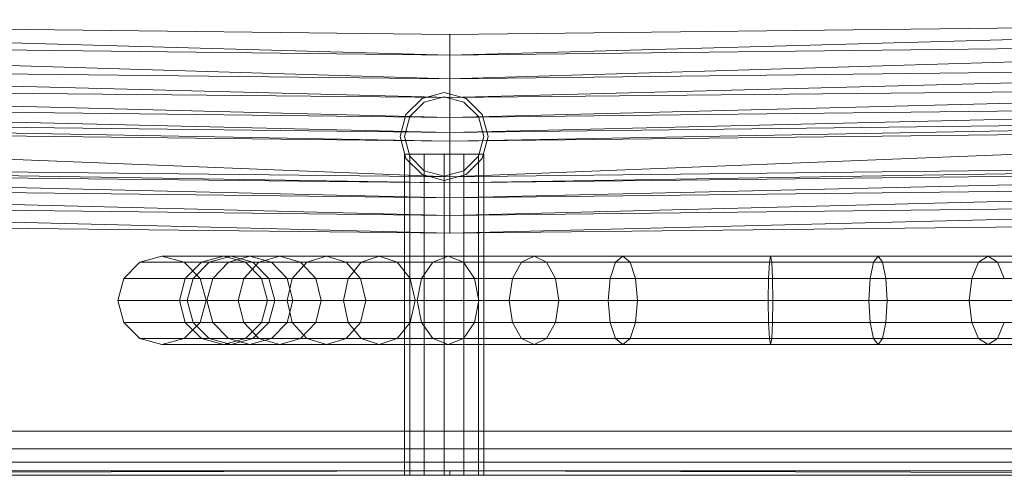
# Model space of a CAD drawing. Header units: metres. Extents: x 391.1 to 427.5, y 12.7 to 28.4.
# Tile 105 of 222: x 408.444 to 408.668, y 20.881 to 20.984. Entities that reach past the tile are written whole.
import ezdxf

# ---------------------------------------------------------------- set-up
doc = ezdxf.new("R2010")
doc.units = ezdxf.units.M
doc.layers.add('02_MOBILIARIO', color=7, linetype='Continuous', lineweight=18)
doc.layers.add('Mobiliario', color=7, linetype='Continuous', lineweight=18)

# ---------------------------------------------------------------- blocks, each defined once
blk = doc.blocks.new('Family - Plats de dutxa PS-1-153387-01_ENLLUMENAT_PS1')
at = {"layer": '02_MOBILIARIO', "color": 253, "true_color": 0xaaaaaa}
for p, q in [((0.41, 0.10043), (0.12297, 0.1038)), ((0.41, 0.09571), (0.12297, 0.1038)), ((0.12297, 0.1038), (0.41, 0.10043)), ((0.12297, 0.1038), (0.41, 0.09571)), ((0.41, 0.10043), (0.69702, 0.1038)), ((0.69702, 0.1038), (0.41, 0.09571)), ((0.41, 0.09571), (0.69702, 0.1038)), ((0.41, 0.10043), (0.69702, 0.1038)), ((0.41, 0.09571), (0.12297, 0.09908)), ((0.41, 0.09032), (0.12297, 0.09908)), ((0.12297, 0.09908), (0.41, 0.09571)), ((0.12297, 0.09908), (0.41, 0.09032)), ((0.41, 0.10043), (0.41, 0.09571)), ((0.41, 0.09571), (0.41, 0.10043)), ((0.41, 0.09571), (0.69702, 0.09908)), ((0.69702, 0.09908), (0.41, 0.09032)), ((0.41, 0.09032), (0.69702, 0.09908)), ((0.69702, 0.09908), (0.41, 0.09571)), ((0.41, 0.09571), (0.41, 0.09032)), ((0.41, 0.09032), (0.41, 0.09571)), ((0.41, 0.09032), (0.12297, 0.09369)), ((0.41, 0.08608), (0.12297, 0.09369)), ((0.12297, 0.09369), (0.41, 0.09032)), ((0.12297, 0.09369), (0.41, 0.08608)), ((0.41, 0.09032), (0.69702, 0.09369)), ((0.69702, 0.09369), (0.41, 0.08608)), ((0.41, 0.08608), (0.69702, 0.09369)), ((0.69702, 0.09369), (0.41, 0.09032)), ((0.41, 0.09032), (0.41, 0.08608)), ((0.41, 0.08608), (0.41, 0.09032)), ((0.41, 0.08608), (0.12297, 0.08897)), ((0.41, 0.08155), (0.12297, 0.08897)), ((0.12297, 0.08897), (0.41, 0.08608)), ((0.12297, 0.08897), (0.41, 0.08155)), ((0.40869, 0.08726), (0.40369, 0.08592)), ((0.40869, 0.08726), (0.40369, 0.08592)), ((0.40869, 0.08726), (0.40369, 0.08592)), ((0.41369, 0.08592), (0.40869, 0.08726)), ((0.41369, 0.08592), (0.40869, 0.08726)), ((0.41369, 0.08592), (0.40869, 0.08726)), ((0.41, 0.08608), (0.69702, 0.08897)), ((0.69702, 0.08897), (0.41, 0.08155)), ((0.41, 0.08155), (0.69702, 0.08897)), ((0.69702, 0.08897), (0.41, 0.08608)), ((0.40369, 0.08592), (0.40003, 0.08226)), ((0.40369, 0.08592), (0.40003, 0.08226)), ((0.40369, 0.08592), (0.40003, 0.08226)), ((0.40419, 0.08506), (0.40089, 0.08176)), ((0.40419, 0.08506), (0.40089, 0.08176)), ((0.40869, 0.08626), (0.40419, 0.08506)), ((0.40869, 0.08626), (0.40419, 0.08506)), ((0.41319, 0.08506), (0.40869, 0.08626)), ((0.41319, 0.08506), (0.40869, 0.08626)), ((0.41, 0.08608), (0.41, 0.08155)), ((0.41, 0.08155), (0.41, 0.08608)), ((0.41648, 0.08176), (0.41319, 0.08506)), ((0.41648, 0.08176), (0.41319, 0.08506)), ((0.41735, 0.08226), (0.41369, 0.08592)), ((0.41735, 0.08226), (0.41369, 0.08592)), ((0.41735, 0.08226), (0.41369, 0.08592)), ((0.41, 0.08155), (0.12297, 0.08492)), ((0.12297, 0.08492), (0.41, 0.07818)), ((0.41, 0.07818), (0.12297, 0.08492)), ((0.12297, 0.08492), (0.41, 0.08155)), ((0.69702, 0.08492), (0.41, 0.07818)), ((0.69702, 0.08492), (0.41, 0.08155)), ((0.41, 0.07818), (0.69702, 0.08492)), ((0.69702, 0.08492), (0.41, 0.08155)), ((0.41, 0.07818), (0.12297, 0.08155)), ((0.41, 0.07616), (0.12297, 0.08155)), ((0.12297, 0.08155), (0.41, 0.07818)), ((0.12297, 0.08155), (0.41, 0.07616)), ((0.40003, 0.08226), (0.39869, 0.07726)), ((0.40003, 0.08226), (0.39869, 0.07726)), ((0.40003, 0.08226), (0.39869, 0.07726)), ((0.40089, 0.08176), (0.39969, 0.07726)), ((0.40089, 0.08176), (0.39969, 0.07726)), ((0.41, 0.07818), (0.69702, 0.08155)), ((0.69702, 0.08155), (0.41, 0.07616)), ((0.41, 0.07616), (0.69702, 0.08155)), ((0.41, 0.07818), (0.41, 0.08155)), ((0.41, 0.07818), (0.69702, 0.08155)), ((0.41, 0.07818), (0.41, 0.08155)), ((0.41769, 0.07726), (0.41648, 0.08176)), ((0.41769, 0.07726), (0.41648, 0.08176)), ((0.41869, 0.07726), (0.41735, 0.08226)), ((0.41869, 0.07726), (0.41735, 0.08226)), ((0.41869, 0.07726), (0.41735, 0.08226)), ((0.41, 0.07616), (0.12297, 0.07953)), ((0.41, 0.06807), (0.12297, 0.07953)), ((0.12297, 0.07953), (0.41, 0.07616)), ((0.12297, 0.07953), (0.41, 0.06807)), ((0.41, 0.07616), (0.69702, 0.07953)), ((0.69702, 0.07953), (0.41, 0.06807)), ((0.41, 0.06807), (0.69702, 0.07953)), ((0.69702, 0.07953), (0.41, 0.07616)), ((0.39869, 0.07726), (0.40003, 0.07226)), ((0.39869, 0.07726), (0.40003, 0.07226)), ((0.39869, 0.07726), (0.40003, 0.07226)), ((0.39969, 0.07726), (0.40089, 0.07276)), ((0.39969, 0.07726), (0.40089, 0.07276)), ((0.41, 0.07818), (0.41, 0.07616)), ((0.41, 0.07616), (0.41, 0.07818)), ((0.41, 0.07616), (0.41, 0.06807)), ((0.41, 0.06807), (0.41, 0.07616)), ((0.41648, 0.07276), (0.41769, 0.07726)), ((0.41648, 0.07276), (0.41769, 0.07726)), ((0.41735, 0.07226), (0.41869, 0.07726)), ((0.41735, 0.07226), (0.41869, 0.07726)), ((0.41735, 0.07226), (0.41869, 0.07726)), ((0.39969, 0.07326), (0.39969, 0.00026)), ((0.40089, 0.07326), (0.39969, 0.07326)), ((0.39969, 0.07326), (0.40089, 0.07326)), ((0.40003, 0.07226), (0.40369, 0.0686)), ((0.40003, 0.07226), (0.40369, 0.0686)), ((0.40003, 0.07226), (0.40369, 0.0686)), ((0.40089, 0.07326), (0.40089, 0.00026)), ((0.40419, 0.07326), (0.40089, 0.07326)), ((0.40089, 0.07326), (0.40089, 0.00026)), ((0.40089, 0.07326), (0.40419, 0.07326)), ((0.40089, 0.07276), (0.40419, 0.06947)), ((0.40089, 0.07276), (0.40419, 0.06947)), ((0.40419, 0.07326), (0.40419, 0.00026)), ((0.40869, 0.07326), (0.40419, 0.07326)), ((0.40419, 0.07326), (0.40419, 0.00026)), ((0.40419, 0.07326), (0.40869, 0.07326)), ((0.40869, 0.07326), (0.40869, 0.00026)), ((0.41319, 0.07326), (0.40869, 0.07326)), ((0.40869, 0.07326), (0.40869, 0.00026)), ((0.40869, 0.07326), (0.41319, 0.07326)), ((0.41319, 0.00026), (0.41319, 0.07326)), ((0.41319, 0.07326), (0.41648, 0.07326)), ((0.41319, 0.07326), (0.41319, 0.00026)), ((0.41648, 0.07326), (0.41319, 0.07326)), ((0.41319, 0.06947), (0.41648, 0.07276)), ((0.41319, 0.06947), (0.41648, 0.07276)), ((0.41369, 0.0686), (0.41735, 0.07226)), ((0.41369, 0.0686), (0.41735, 0.07226)), ((0.41369, 0.0686), (0.41735, 0.07226)), ((0.41648, 0.07326), (0.41648, 0.00026)), ((0.41648, 0.07326), (0.41769, 0.07326)), ((0.41648, 0.07326), (0.41648, 0.00026)), ((0.41769, 0.07326), (0.41648, 0.07326)), ((0.41769, 0.07326), (0.41769, 0.00026)), ((0.41, 0.06807), (0.11556, 0.07144)), ((0.11556, 0.07144), (0.41, 0.06672)), ((0.41, 0.06672), (0.11556, 0.07144)), ((0.11556, 0.07144), (0.41, 0.06807)), ((0.41, 0.06672), (0.11556, 0.07009)), ((0.41, 0.06335), (0.11556, 0.07009)), ((0.11556, 0.07009), (0.41, 0.06672)), ((0.11556, 0.07009), (0.41, 0.06335)), ((0.40419, 0.06947), (0.40869, 0.06826)), ((0.40419, 0.06947), (0.40869, 0.06826)), ((0.40869, 0.06826), (0.41319, 0.06947)), ((0.40869, 0.06826), (0.41319, 0.06947)), ((0.70444, 0.07144), (0.41, 0.06672)), ((0.70444, 0.07144), (0.41, 0.06807)), ((0.41, 0.06672), (0.70444, 0.07144)), ((0.70444, 0.07144), (0.41, 0.06807)), ((0.41, 0.06672), (0.70444, 0.07009)), ((0.70444, 0.07009), (0.41, 0.06335)), ((0.41, 0.06335), (0.70444, 0.07009)), ((0.41, 0.06672), (0.70444, 0.07009)), ((0.40369, 0.0686), (0.40869, 0.06726)), ((0.40369, 0.0686), (0.40869, 0.06726)), ((0.40369, 0.0686), (0.40869, 0.06726)), ((0.40869, 0.06726), (0.41369, 0.0686)), ((0.40869, 0.06726), (0.41369, 0.0686)), ((0.40869, 0.06726), (0.41369, 0.0686)), ((0.41, 0.06672), (0.41, 0.06807)), ((0.41, 0.06672), (0.41, 0.06807)), ((0.41, 0.06335), (0.11556, 0.06672)), ((0.11556, 0.06672), (0.41, 0.05931)), ((0.41, 0.05931), (0.11556, 0.06672)), ((0.11556, 0.06672), (0.41, 0.06335)), ((0.70444, 0.06672), (0.41, 0.05931)), ((0.70444, 0.06672), (0.41, 0.06335)), ((0.41, 0.05931), (0.70444, 0.06672)), ((0.41, 0.06672), (0.41, 0.06335)), ((0.70444, 0.06672), (0.41, 0.06335)), ((0.41, 0.06335), (0.41, 0.06672)), ((0.41, 0.05931), (0.11556, 0.06268)), ((0.41, 0.05526), (0.11556, 0.06268)), ((0.11556, 0.06268), (0.41, 0.05931)), ((0.11556, 0.06268), (0.41, 0.05526)), ((0.41, 0.05931), (0.41, 0.06335)), ((0.41, 0.05931), (0.41, 0.06335)), ((0.41, 0.05931), (0.70444, 0.06268)), ((0.70444, 0.06268), (0.41, 0.05526)), ((0.41, 0.05526), (0.70444, 0.06268)), ((0.41, 0.05931), (0.70444, 0.06268)), ((0.41, 0.05526), (0.11556, 0.05863)), ((0.41, 0.05526), (0.11556, 0.05863)), ((0.41, 0.05931), (0.41, 0.05526)), ((0.41, 0.05526), (0.41, 0.05931)), ((0.70444, 0.05863), (0.41, 0.05526)), ((0.70444, 0.05863), (0.41, 0.05526)), ((0.34464, 0.05002), (0.35859, 0.05002)), ((0.35359, 0.04868), (0.35859, 0.05002)), ((0.35534, 0.04868), (0.36031, 0.05002)), ((0.35859, 0.05002), (0.36031, 0.05002)), ((0.35859, 0.05002), (0.36359, 0.04868)), ((0.35973, 0.04868), (0.36461, 0.05002)), ((0.36031, 0.05002), (0.36461, 0.05002)), ((0.36031, 0.05002), (0.36528, 0.04868)), ((0.36461, 0.05002), (0.37137, 0.05002)), ((0.36461, 0.05002), (0.36949, 0.04868)), ((0.36666, 0.04868), (0.37137, 0.05002)), ((0.37137, 0.05002), (0.38197, 0.05002)), ((0.37137, 0.05002), (0.37609, 0.04868)), ((0.3775, 0.04868), (0.38197, 0.05002)), ((0.38197, 0.05002), (0.39396, 0.05002)), ((0.38197, 0.05002), (0.38644, 0.04868)), ((0.3899, 0.04868), (0.39396, 0.05002)), ((0.39396, 0.05002), (0.40959, 0.05002)), ((0.39396, 0.05002), (0.39803, 0.04868)), ((0.4061, 0.04868), (0.40959, 0.05002)), ((0.40959, 0.05002), (0.42912, 0.05002)), ((0.40959, 0.05002), (0.41308, 0.04868)), ((0.4263, 0.04868), (0.42912, 0.05002)), ((0.42912, 0.05002), (0.44929, 0.05002)), ((0.42912, 0.05002), (0.43194, 0.04868)), ((0.44762, 0.04868), (0.44929, 0.05002)), ((0.44929, 0.05002), (0.48281, 0.05002)), ((0.44929, 0.05002), (0.45096, 0.04868)), ((0.48254, 0.04868), (0.48281, 0.05002)), ((0.48281, 0.05002), (0.50721, 0.05002)), ((0.48281, 0.05002), (0.48309, 0.04868)), ((0.50721, 0.05002), (0.50617, 0.04868)), ((0.50825, 0.04868), (0.50721, 0.05002)), ((0.50721, 0.05002), (0.53219, 0.05002)), ((0.53219, 0.05002), (0.53005, 0.04868)), ((0.53433, 0.04868), (0.53219, 0.05002)), ((0.53219, 0.05002), (0.564, 0.05002)), ((0.33962, 0.04868), (0.35359, 0.04868)), ((0.34965, 0.04868), (0.36359, 0.04868)), ((0.34992, 0.04501), (0.35359, 0.04868)), ((0.3517, 0.04501), (0.35534, 0.04868)), ((0.35359, 0.04868), (0.35534, 0.04868)), ((0.35534, 0.04868), (0.35973, 0.04868)), ((0.35615, 0.04501), (0.35973, 0.04868)), ((0.35973, 0.04868), (0.36666, 0.04868)), ((0.3632, 0.04501), (0.36666, 0.04868)), ((0.36359, 0.04868), (0.36528, 0.04868)), ((0.36359, 0.04868), (0.36725, 0.04501)), ((0.36528, 0.04868), (0.36949, 0.04868)), ((0.36528, 0.04868), (0.36892, 0.04501)), ((0.36666, 0.04868), (0.3775, 0.04868)), ((0.36949, 0.04868), (0.37609, 0.04868)), ((0.36949, 0.04868), (0.37307, 0.04501)), ((0.37423, 0.04501), (0.3775, 0.04868)), ((0.37609, 0.04868), (0.38644, 0.04868)), ((0.37609, 0.04868), (0.37954, 0.04501)), ((0.3775, 0.04868), (0.3899, 0.04868)), ((0.38644, 0.04868), (0.39803, 0.04868)), ((0.38644, 0.04868), (0.38972, 0.04501)), ((0.38692, 0.04501), (0.3899, 0.04868)), ((0.3899, 0.04868), (0.4061, 0.04868)), ((0.39803, 0.04868), (0.41308, 0.04868)), ((0.39803, 0.04868), (0.401, 0.04501)), ((0.40355, 0.04501), (0.4061, 0.04868)), ((0.4061, 0.04868), (0.4263, 0.04868)), ((0.41308, 0.04868), (0.43194, 0.04868)), ((0.41308, 0.04868), (0.41563, 0.04501)), ((0.42424, 0.04501), (0.4263, 0.04868)), ((0.4263, 0.04868), (0.44762, 0.04868)), ((0.43194, 0.04868), (0.45096, 0.04868)), ((0.43194, 0.04868), (0.434, 0.04501)), ((0.4464, 0.04501), (0.44762, 0.04868)), ((0.44762, 0.04868), (0.48254, 0.04868)), ((0.45096, 0.04868), (0.48309, 0.04868)), ((0.45096, 0.04868), (0.45218, 0.04501)), ((0.48233, 0.04501), (0.48254, 0.04868)), ((0.48254, 0.04868), (0.50825, 0.04868)), ((0.48309, 0.04868), (0.50617, 0.04868)), ((0.48309, 0.04868), (0.48329, 0.04501)), ((0.50617, 0.04868), (0.50541, 0.04501)), ((0.50617, 0.04868), (0.53005, 0.04868)), ((0.50901, 0.04501), (0.50825, 0.04868)), ((0.50825, 0.04868), (0.53433, 0.04868)), ((0.53005, 0.04868), (0.52848, 0.04501)), ((0.53005, 0.04868), (0.56087, 0.04868)), ((0.53589, 0.04501), (0.53433, 0.04868)), ((0.53433, 0.04868), (0.56714, 0.04868)), ((0.33595, 0.04501), (0.34992, 0.04501)), ((0.34858, 0.04), (0.34992, 0.04501)), ((0.34992, 0.04501), (0.3517, 0.04501)), ((0.35036, 0.04), (0.3517, 0.04501)), ((0.3517, 0.04501), (0.35615, 0.04501)), ((0.35332, 0.04501), (0.36725, 0.04501)), ((0.35484, 0.04), (0.35615, 0.04501)), ((0.35615, 0.04501), (0.3632, 0.04501)), ((0.36194, 0.04), (0.3632, 0.04501)), ((0.3632, 0.04501), (0.37423, 0.04501)), ((0.36725, 0.04501), (0.36892, 0.04501)), ((0.36725, 0.04501), (0.36859, 0.04)), ((0.36892, 0.04501), (0.37307, 0.04501)), ((0.36892, 0.04501), (0.37025, 0.04)), ((0.37303, 0.04), (0.37423, 0.04501)), ((0.37307, 0.04501), (0.37954, 0.04501)), ((0.37307, 0.04501), (0.37438, 0.04)), ((0.37423, 0.04501), (0.38692, 0.04501)), ((0.37954, 0.04501), (0.38972, 0.04501)), ((0.37954, 0.04501), (0.3808, 0.04)), ((0.38583, 0.04), (0.38692, 0.04501)), ((0.38692, 0.04501), (0.40355, 0.04501)), ((0.38972, 0.04501), (0.401, 0.04501)), ((0.38972, 0.04501), (0.39091, 0.04)), ((0.401, 0.04501), (0.41563, 0.04501)), ((0.401, 0.04501), (0.40209, 0.04)), ((0.40261, 0.04), (0.40355, 0.04501)), ((0.40355, 0.04501), (0.42424, 0.04501)), ((0.41563, 0.04501), (0.434, 0.04501)), ((0.41563, 0.04501), (0.41657, 0.04)), ((0.42349, 0.04), (0.42424, 0.04501)), ((0.42424, 0.04501), (0.4464, 0.04501)), ((0.434, 0.04501), (0.45218, 0.04501)), ((0.434, 0.04501), (0.43475, 0.04)), ((0.44596, 0.04), (0.4464, 0.04501)), ((0.4464, 0.04501), (0.48233, 0.04501)), ((0.45218, 0.04501), (0.48329, 0.04501)), ((0.45218, 0.04501), (0.45263, 0.04)), ((0.48226, 0.04), (0.48233, 0.04501)), ((0.48233, 0.04501), (0.50901, 0.04501)), ((0.48329, 0.04501), (0.50541, 0.04501)), ((0.48329, 0.04501), (0.48336, 0.04)), ((0.50541, 0.04501), (0.50513, 0.04)), ((0.50541, 0.04501), (0.52848, 0.04501)), ((0.50928, 0.04), (0.50901, 0.04501)), ((0.50901, 0.04501), (0.53589, 0.04501)), ((0.52848, 0.04501), (0.52791, 0.04)), ((0.52848, 0.04501), (0.55857, 0.04501)), ((0.34858, 0.04), (0.33461, 0.04)), ((0.35036, 0.04), (0.34858, 0.04)), ((0.34992, 0.03499), (0.34858, 0.04)), ((0.35484, 0.04), (0.35036, 0.04)), ((0.3517, 0.03499), (0.35036, 0.04)), ((0.35467, 0.04), (0.36859, 0.04)), ((0.36194, 0.04), (0.35484, 0.04)), ((0.35615, 0.03499), (0.35484, 0.04)), ((0.37303, 0.04), (0.36194, 0.04)), ((0.3632, 0.03499), (0.36194, 0.04)), ((0.36859, 0.04), (0.36725, 0.03499)), ((0.36859, 0.04), (0.37025, 0.04)), ((0.37025, 0.04), (0.36892, 0.03499)), ((0.37025, 0.04), (0.37438, 0.04)), ((0.38583, 0.04), (0.37303, 0.04)), ((0.37423, 0.03499), (0.37303, 0.04)), ((0.37438, 0.04), (0.37307, 0.03499)), ((0.37438, 0.04), (0.3808, 0.04)), ((0.3808, 0.04), (0.37954, 0.03499)), ((0.3808, 0.04), (0.39091, 0.04)), ((0.40261, 0.04), (0.38583, 0.04)), ((0.38692, 0.03499), (0.38583, 0.04)), ((0.39091, 0.04), (0.38972, 0.03499)), ((0.39091, 0.04), (0.40209, 0.04)), ((0.40209, 0.04), (0.401, 0.03499)), ((0.40209, 0.04), (0.41657, 0.04)), ((0.42349, 0.04), (0.40261, 0.04)), ((0.40355, 0.03499), (0.40261, 0.04)), ((0.41657, 0.04), (0.41563, 0.03499)), ((0.41657, 0.04), (0.43475, 0.04)), ((0.44596, 0.04), (0.42349, 0.04)), ((0.42424, 0.03499), (0.42349, 0.04)), ((0.43475, 0.04), (0.434, 0.03499)), ((0.43475, 0.04), (0.45263, 0.04)), ((0.48226, 0.04), (0.44596, 0.04)), ((0.4464, 0.03499), (0.44596, 0.04)), ((0.45263, 0.04), (0.45218, 0.03499)), ((0.45263, 0.04), (0.48336, 0.04)), ((0.50928, 0.04), (0.48226, 0.04)), ((0.48233, 0.03499), (0.48226, 0.04)), ((0.48336, 0.04), (0.48329, 0.03499)), ((0.48336, 0.04), (0.50513, 0.04)), ((0.50513, 0.04), (0.52791, 0.04)), ((0.50513, 0.04), (0.50541, 0.03499)), ((0.50901, 0.03499), (0.50928, 0.04)), ((0.53646, 0.04), (0.50928, 0.04)), ((0.52791, 0.04), (0.55773, 0.04)), ((0.52791, 0.04), (0.52848, 0.03499)), ((0.33595, 0.03499), (0.34992, 0.03499)), ((0.35359, 0.03132), (0.34992, 0.03499)), ((0.34992, 0.03499), (0.3517, 0.03499)), ((0.35534, 0.03132), (0.3517, 0.03499)), ((0.3517, 0.03499), (0.35615, 0.03499)), ((0.35332, 0.03499), (0.36725, 0.03499)), ((0.35973, 0.03132), (0.35615, 0.03499)), ((0.35615, 0.03499), (0.3632, 0.03499)), ((0.36666, 0.03132), (0.3632, 0.03499)), ((0.3632, 0.03499), (0.37423, 0.03499)), ((0.36725, 0.03499), (0.36359, 0.03132)), ((0.36892, 0.03499), (0.36528, 0.03132)), ((0.36725, 0.03499), (0.36892, 0.03499)), ((0.36892, 0.03499), (0.37307, 0.03499)), ((0.37307, 0.03499), (0.36949, 0.03132)), ((0.37307, 0.03499), (0.37954, 0.03499)), ((0.3775, 0.03132), (0.37423, 0.03499)), ((0.37423, 0.03499), (0.38692, 0.03499)), ((0.37954, 0.03499), (0.37609, 0.03132)), ((0.37954, 0.03499), (0.38972, 0.03499)), ((0.38972, 0.03499), (0.38644, 0.03132)), ((0.3899, 0.03132), (0.38692, 0.03499)), ((0.38692, 0.03499), (0.40355, 0.03499)), ((0.38972, 0.03499), (0.401, 0.03499)), ((0.401, 0.03499), (0.39803, 0.03132)), ((0.401, 0.03499), (0.41563, 0.03499)), ((0.4061, 0.03132), (0.40355, 0.03499)), ((0.40355, 0.03499), (0.42424, 0.03499)), ((0.41563, 0.03499), (0.41308, 0.03132)), ((0.41563, 0.03499), (0.434, 0.03499)), ((0.4263, 0.03132), (0.42424, 0.03499)), ((0.42424, 0.03499), (0.4464, 0.03499)), ((0.434, 0.03499), (0.43194, 0.03132)), ((0.434, 0.03499), (0.45218, 0.03499)), ((0.44762, 0.03132), (0.4464, 0.03499)), ((0.4464, 0.03499), (0.48233, 0.03499)), ((0.45218, 0.03499), (0.45096, 0.03132)), ((0.45218, 0.03499), (0.48329, 0.03499)), ((0.48254, 0.03132), (0.48233, 0.03499)), ((0.48233, 0.03499), (0.50901, 0.03499)), ((0.48329, 0.03499), (0.48309, 0.03132)), ((0.48329, 0.03499), (0.50541, 0.03499)), ((0.50541, 0.03499), (0.52848, 0.03499)), ((0.50541, 0.03499), (0.50617, 0.03132)), ((0.50825, 0.03132), (0.50901, 0.03499)), ((0.50901, 0.03499), (0.53589, 0.03499)), ((0.52848, 0.03499), (0.55857, 0.03499)), ((0.52848, 0.03499), (0.53005, 0.03132)), ((0.53433, 0.03132), (0.53589, 0.03499)), ((0.53589, 0.03499), (0.56943, 0.03499)), ((0.33962, 0.03132), (0.35359, 0.03132)), ((0.34965, 0.03132), (0.36359, 0.03132)), ((0.35859, 0.02998), (0.35359, 0.03132)), ((0.35359, 0.03132), (0.35534, 0.03132)), ((0.36031, 0.02998), (0.35534, 0.03132)), ((0.35534, 0.03132), (0.35973, 0.03132)), ((0.36359, 0.03132), (0.35859, 0.02998)), ((0.36461, 0.02998), (0.35973, 0.03132)), ((0.35973, 0.03132), (0.36666, 0.03132)), ((0.36528, 0.03132), (0.36031, 0.02998)), ((0.36359, 0.03132), (0.36528, 0.03132)), ((0.36949, 0.03132), (0.36461, 0.02998)), ((0.36528, 0.03132), (0.36949, 0.03132)), ((0.37137, 0.02998), (0.36666, 0.03132)), ((0.36666, 0.03132), (0.3775, 0.03132)), ((0.36949, 0.03132), (0.37609, 0.03132)), ((0.37609, 0.03132), (0.37137, 0.02998)), ((0.37609, 0.03132), (0.38644, 0.03132)), ((0.38197, 0.02998), (0.3775, 0.03132)), ((0.3775, 0.03132), (0.3899, 0.03132)), ((0.38644, 0.03132), (0.38197, 0.02998)), ((0.38644, 0.03132), (0.39803, 0.03132)), ((0.39396, 0.02998), (0.3899, 0.03132)), ((0.3899, 0.03132), (0.4061, 0.03132)), ((0.39803, 0.03132), (0.39396, 0.02998)), ((0.39803, 0.03132), (0.41308, 0.03132)), ((0.40959, 0.02998), (0.4061, 0.03132)), ((0.4061, 0.03132), (0.4263, 0.03132)), ((0.41308, 0.03132), (0.40959, 0.02998)), ((0.41308, 0.03132), (0.43194, 0.03132)), ((0.42912, 0.02998), (0.4263, 0.03132)), ((0.4263, 0.03132), (0.44762, 0.03132)), ((0.43194, 0.03132), (0.42912, 0.02998)), ((0.43194, 0.03132), (0.45096, 0.03132)), ((0.44929, 0.02998), (0.44762, 0.03132)), ((0.44762, 0.03132), (0.48254, 0.03132)), ((0.45096, 0.03132), (0.44929, 0.02998)), ((0.45096, 0.03132), (0.48309, 0.03132)), ((0.48281, 0.02998), (0.48254, 0.03132)), ((0.48254, 0.03132), (0.50825, 0.03132)), ((0.48309, 0.03132), (0.48281, 0.02998)), ((0.48309, 0.03132), (0.50617, 0.03132)), ((0.50617, 0.03132), (0.53005, 0.03132)), ((0.50617, 0.03132), (0.50721, 0.02998)), ((0.50721, 0.02998), (0.50825, 0.03132)), ((0.50825, 0.03132), (0.53433, 0.03132)), ((0.53005, 0.03132), (0.56087, 0.03132)), ((0.53005, 0.03132), (0.53219, 0.02998)), ((0.53219, 0.02998), (0.53433, 0.03132)), ((0.53433, 0.03132), (0.56714, 0.03132)), ((0.34464, 0.02998), (0.35859, 0.02998)), ((0.35859, 0.02998), (0.36031, 0.02998)), ((0.36031, 0.02998), (0.36461, 0.02998)), ((0.36461, 0.02998), (0.37137, 0.02998)), ((0.37137, 0.02998), (0.38197, 0.02998)), ((0.38197, 0.02998), (0.39396, 0.02998)), ((0.39396, 0.02998), (0.40959, 0.02998)), ((0.40959, 0.02998), (0.42912, 0.02998)), ((0.42912, 0.02998), (0.44929, 0.02998)), ((0.44929, 0.02998), (0.48281, 0.02998)), ((0.48281, 0.02998), (0.50721, 0.02998)), ((0.50721, 0.02998), (0.53219, 0.02998)), ((0.53219, 0.02998), (0.564, 0.02998)), ((0.41, 0.01026), (0.022, 0.01026)), ((0.022, 0.01026), (0.41, 0.01026)), ((0.798, 0.01026), (0.41, 0.01026)), ((0.798, 0.01026), (0.41, 0.01026)), ((0.021, 0.00626), (0.41, 0.00626)), ((0.41, 0.00626), (0.021, 0.00626)), ((0.799, 0.00626), (0.41, 0.00626)), ((0.799, 0.00626), (0.41, 0.00626)), ((0.02, 0.00326), (0.51, 0.00326)), ((0.41, 0.00326), (0.02, 0.00326)), ((0.41, 0.00326), (0.02, 0.00326)), ((0.41, 0.00326), (0.02, 0.00326)), ((0.8, 0.00326), (0.41, 0.00326)), ((0.8, 0.00326), (0.41, 0.00326)), ((0.8, 0.00326), (0.41, 0.00326)), ((0.51, 0.00326), (0.8, 0.00326)), ((0.01, 0.00026), (0.81, 0.00026)), ((0.01, 0.00026), (0.81, 0.00026)), ((0.41, 0.00126), (0.02, 0.00026)), ((0.41, 0.00126), (0.02, 0.00126)), ((0.41, 0.00126), (0.02, 0.00126)), ((0.41, 0.00126), (0.02, 0.00026)), ((0.51, 0.00026), (0.02, 0.00026)), ((0.51, 0.00026), (0.02, 0.00026)), ((0.41, 0.00026), (0.02, 0.00026)), ((0.02, 0.00026), (0.41, 0.00026)), ((0.02, 0.00026), (0.41, 0.00026)), ((0.41, 0.00026), (0.02, 0.00026)), ((0.40089, 0.00026), (0.39969, 0.00026)), ((0.39969, 0.00026), (0.40089, 0.00026)), ((0.40419, 0.00026), (0.40089, 0.00026)), ((0.40089, 0.00026), (0.40419, 0.00026)), ((0.40869, 0.00026), (0.40419, 0.00026)), ((0.40419, 0.00026), (0.40869, 0.00026)), ((0.40869, 0.00026), (0.41319, 0.00026)), ((0.41319, 0.00026), (0.40869, 0.00026)), ((0.8, 0.00026), (0.41, 0.00126)), ((0.8, 0.00026), (0.41, 0.00126)), ((0.41, 0.00126), (0.41, 0.00026)), ((0.41, 0.00126), (0.8, 0.00026)), ((0.8, 0.00126), (0.41, 0.00126)), ((0.41, 0.00126), (0.8, 0.00026)), ((0.8, 0.00126), (0.41, 0.00126)), ((0.41, 0.00126), (0.41, 0.00026)), ((0.8, 0.00026), (0.41, 0.00026)), ((0.41, 0.00026), (0.8, 0.00026)), ((0.41319, 0.00026), (0.41648, 0.00026)), ((0.41648, 0.00026), (0.41319, 0.00026)), ((0.41648, 0.00026), (0.41769, 0.00026)), ((0.41769, 0.00026), (0.41648, 0.00026)), ((0.8, 0.00026), (0.51, 0.00026)), ((0.8, 0.00026), (0.51, 0.00026))]:
    blk.add_line(p, q, dxfattribs=at)
at = {"layer": 'Mobiliario', "color": 253, "true_color": 0xaaaaaa}
for p, q in [((0.40869, 0.08726), (0.40369, 0.08592)), ((0.41369, 0.08592), (0.40869, 0.08726)), ((0.40369, 0.08592), (0.40003, 0.08226)), ((0.41735, 0.08226), (0.41369, 0.08592)), ((0.40003, 0.08226), (0.39869, 0.07726)), ((0.41869, 0.07726), (0.41735, 0.08226)), ((0.39869, 0.07726), (0.40003, 0.07226)), ((0.41735, 0.07226), (0.41869, 0.07726)), ((0.40003, 0.07226), (0.40369, 0.0686)), ((0.41369, 0.0686), (0.41735, 0.07226)), ((0.40369, 0.0686), (0.40869, 0.06726)), ((0.40869, 0.06726), (0.41369, 0.0686)), ((0.34464, 0.05002), (0.33962, 0.04868)), ((0.34965, 0.04868), (0.34464, 0.05002)), ((0.33962, 0.04868), (0.33595, 0.04501)), ((0.35332, 0.04501), (0.34965, 0.04868)), ((0.33595, 0.04501), (0.33461, 0.04)), ((0.35467, 0.04), (0.35332, 0.04501)), ((0.33461, 0.04), (0.33595, 0.03499)), ((0.35332, 0.03499), (0.35467, 0.04)), ((0.33595, 0.03499), (0.33962, 0.03132)), ((0.34965, 0.03132), (0.35332, 0.03499)), ((0.33962, 0.03132), (0.34464, 0.02998)), ((0.34464, 0.02998), (0.34965, 0.03132))]:
    blk.add_line(p, q, dxfattribs=at)
blk = doc.blocks.new('LONDR55-XX_ZZ-ARQ-CAA-M3D-Londres55_ifc-1-01_ENLLUMENAT_PS1')
at = {"layer": '02_MOBILIARIO', "color": 253, "lineweight": 18, "true_color": 0xaaaaaa}
blk.add_blockref('Family - Plats de dutxa PS-1-153387-01_ENLLUMENAT_PS1', (408.13172, 20.88048), dxfattribs=at)

msp = doc.modelspace()

# ---------------------------------------------------------------- block references
at = {"lineweight": 5}
msp.add_blockref('LONDR55-XX_ZZ-ARQ-CAA-M3D-Londres55_ifc-1-01_ENLLUMENAT_PS1', (0, 0), dxfattribs=at)

doc.saveas('drawing.dxf')
